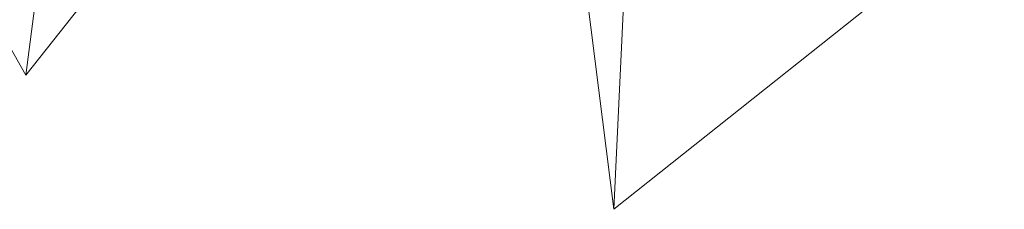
# Model space of a CAD drawing. Header units: millimetres. Extents: x 27350 to 76432, y -300 to 6935.
# Tile 40 of 43: x 75839 to 76391, y 1621 to 1727. Entities that reach past the tile are written whole.
import ezdxf

# ---------------------------------------------------------------- set-up
doc = ezdxf.new("R2010")
doc.units = ezdxf.units.MM
doc.header["$MEASUREMENT"] = 0
doc.layers.add('Nouveau_VRD _ Végétation.VRD', color=7, linetype='Continuous')

# ---------------------------------------------------------------- blocks, each defined once
blk = doc.blocks.new('Élément de coupe_79')
at = {"layer": 'Nouveau_VRD _ Végétation.VRD', "color": 7, "linetype": 'Continuous', "lineweight": 15}
for p, q in [((75842.59, 1696.02), (75983.5, 1874.07)), ((75842.59, 1696.02), (75747.17, 1862.94)), ((76171.9, 1621.05), (76143.38, 1847.58)), ((76171.9, 1621.05), (76182.61, 1847.58)), ((75842.59, 1696.02), (75860.71, 1838.22)), ((76171.9, 1621.05), (76390.66, 1794.6))]:
    blk.add_line(p, q, dxfattribs=at)

msp = doc.modelspace()

# ---------------------------------------------------------------- block references
at = {"layer": 'Nouveau_VRD _ Végétation.VRD', "lineweight": 0}
msp.add_blockref('Élément de coupe_79', (0, 0), dxfattribs=at)

doc.saveas('drawing.dxf')
